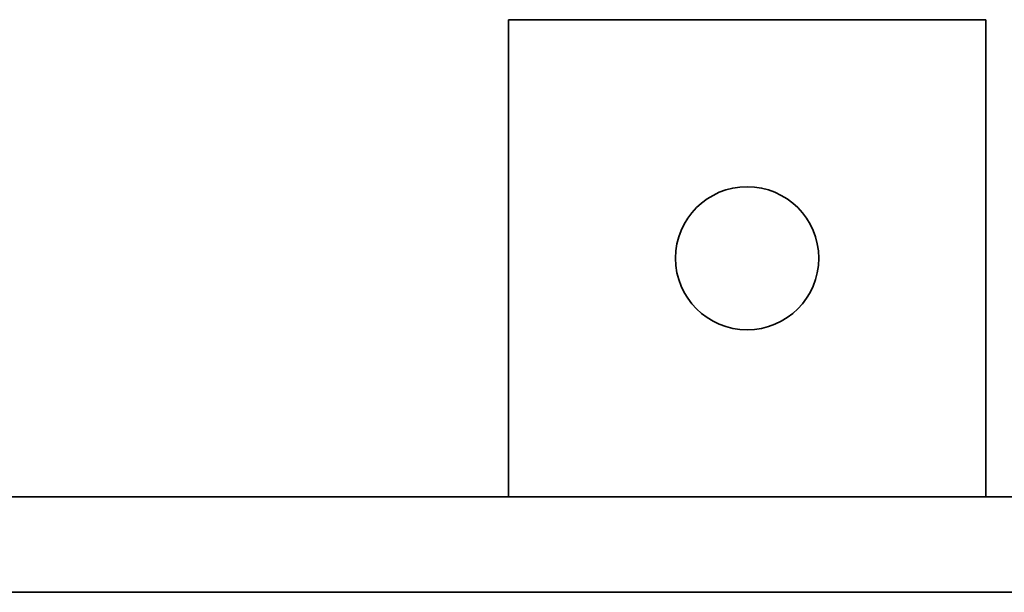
# Model space of a CAD drawing. Extents: x 10 to 410, y 10 to 287.
# Tile 2 of 23: x 205 to 256, y 77 to 107. Entities that reach past the tile are written whole.
import ezdxf

# ---------------------------------------------------------------- set-up
doc = ezdxf.new("R2010")
doc.units = 0

msp = doc.modelspace()

# ---------------------------------------------------------------- linework, layer by layer
at = {"color": 7, "lineweight": 35}
for p, q in [((230.47, 106.576), (255.47, 106.576)), ((230.47, 106.576), (230.47, 81.576)), ((255.47, 81.576), (255.47, 106.576)), ((203.5, 81.576), (340.25, 81.576)), ((340.25, 76.576), (203.5, 76.576))]:
    msp.add_line(p, q, dxfattribs=at)
msp.add_circle((242.97, 94.076), 3.75, dxfattribs=at)

doc.saveas('drawing.dxf')
